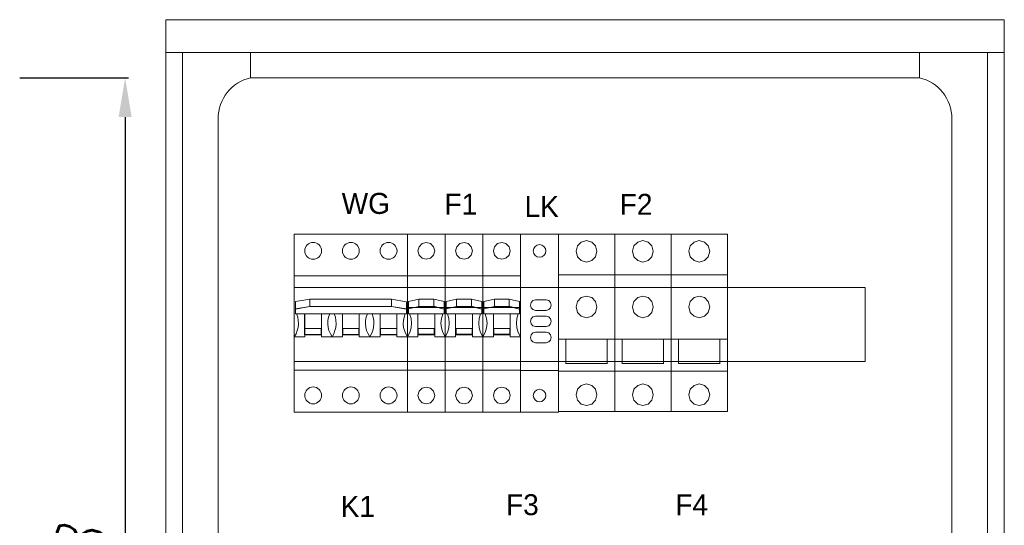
# Model space of a CAD drawing. Header units: millimetres. Extents: x 730 to 10409, y 1134 to 11940.
# Tile 44 of 49: x 2480 to 2856, y 10254 to 10447. Entities that reach past the tile are written whole.
import ezdxf

# ---------------------------------------------------------------- set-up
doc = ezdxf.new("R2010")
doc.units = ezdxf.units.MM
doc.layers.add('30', color=7, linetype='Continuous')
doc.layers.add('45', color=7, linetype='Continuous')
doc.layers.add('kontur OBUDOWY', color=7, linetype='Continuous', lineweight=5)
doc.layers.add('wymiary', color=3, linetype='Continuous', lineweight=5)
doc.styles.add('INCOBEX', font='romans.shx', dxfattribs={"oblique": 15})
doc.dimstyles.new('INCOBEX', dxfattribs={"dimtxt": 20, "dimasz": 15, "dimexe": 1.25, "dimexo": 0, "dimgap": 1, "dimtad": 1, "dimdec": 1, "dimtxsty": 'INCOBEX', "dimcen": 2.5, "dimadec": 1, "dimazin": 2, "dimtfac": 1, "dimtdec": 1, "dimtmove": 0, "dimatfit": 3, "dimfxl": 1, "dimarcsym": 0})

# ---------------------------------------------------------------- blocks, each defined once
blk = doc.blocks.new('*D41')
at = {"layer": 'Defpoints', "color": 0, "transparency": 16777216}
for p in [(2479.88, 10424.65), (2479.88, 10003.85), (2520.12, 10003.85)]:
    blk.add_point(p, dxfattribs=at)
at = {"layer": 'wymiary', "color": 0, "lineweight": -2, "transparency": 16777216}
for p, q in [((2479.88, 10424.65), (2521.37, 10424.65)), ((2520.12, 10409.65), (2520.12, 10018.85)), ((2479.88, 10003.85), (2521.37, 10003.85))]:
    blk.add_line(p, q, dxfattribs=at)
at = {"layer": 'wymiary', "color": 0, "transparency": 16777216}
for points in [[(2517.62, 10409.65), (2522.62, 10409.65), (2520.12, 10424.65)], [(2517.62, 10018.85), (2522.62, 10018.85), (2520.12, 10003.85)]]:
    blk.add_solid(points, dxfattribs=at)
at = {"layer": 'wymiary', "color": 0, "transparency": 16777216, "insert": (2507.22, 10214.25), "char_height": 20, "attachment_point": 5, "rotation": 90, "style": 'INCOBEX'}
blk.add_mtext('420,8', dxfattribs=at)
blk = doc.blocks.new('STN40X58')
at = {"layer": 'kontur OBUDOWY', "color": 0}
for p, q in [((0, 0), (0, 580)), ((0, 580), (400, 580)), ((400, 580), (400, 0))]:
    blk.add_line(p, q, dxfattribs=at)
at = {"layer": 'kontur OBUDOWY', "color": 7, "ltscale": 0.007323}
for p, q in [((0, 564.29), (0.29, 564.29)), ((400, 564.29), (399.7, 564.29))]:
    blk.add_line(p, q, dxfattribs=at)
at = {"layer": 'kontur OBUDOWY', "color": 7, "ltscale": 0.05}
for p, q in [((0, 564.29), (2, 564.29)), ((398, 564.29), (400, 564.29))]:
    blk.add_line(p, q, dxfattribs=at)
at = {"layer": 'kontur OBUDOWY', "color": 7, "ltscale": 0.053978}
for p, q in [((0.29, 564.29), (2.45, 564.29)), ((399.7, 564.29), (397.54, 564.29))]:
    blk.add_line(p, q, dxfattribs=at)
at = {"layer": 'kontur OBUDOWY', "color": 7}
for p, q in [((2, 564.29), (155.78, 564.29)), ((8, 367.5), (8, 564.29)), ((40.5, 564.29), (8, 564.29)), ((155.78, 564.29), (398, 564.29)), ((392, 564.29), (359.5, 564.29)), ((392, 367.5), (392, 564.29)), ((42.05, 552.29), (155.78, 552.29)), ((155.78, 552.29), (357.95, 552.29)), ((25, 45.78), (25, 532.81)), ((375, 45.78), (375, 532.81)), ((8, 189.73), (8, 367.5)), ((392, 189.73), (392, 367.5))]:
    blk.add_line(p, q, dxfattribs=at)
at = {"layer": 'kontur OBUDOWY', "color": 7, "ltscale": 0.01637}
for p, q in [((2.45, 564.29), (3.1, 564.29)), ((397.54, 564.29), (396.89, 564.29))]:
    blk.add_line(p, q, dxfattribs=at)
at = {"layer": 'kontur OBUDOWY', "color": 7, "ltscale": 0.12233}
for p, q in [((8, 564.29), (3.1, 564.29)), ((392, 564.29), (396.89, 564.29))]:
    blk.add_line(p, q, dxfattribs=at)
at = {"layer": 'kontur OBUDOWY', "color": 7, "ltscale": 0.3}
for p, q in [((40.5, 552.29), (40.5, 564.29)), ((359.5, 564.29), (359.5, 552.29))]:
    blk.add_line(p, q, dxfattribs=at)
at = {"layer": 'kontur OBUDOWY', "color": 7, "ltscale": 0.2}
blk.add_line((359.5, 564.29), (359.5, 556.29), dxfattribs=at)
at = {"layer": 'kontur OBUDOWY', "color": 7, "ltscale": 0.1}
blk.add_line((359.5, 556.29), (359.5, 552.29), dxfattribs=at)
at = {"layer": 'kontur OBUDOWY', "color": 7, "ltscale": 0.03875}
for p, q in [((40.5, 552.29), (42.05, 552.29)), ((357.95, 552.29), (359.5, 552.29))]:
    blk.add_line(p, q, dxfattribs=at)
at = {"layer": 'kontur OBUDOWY', "color": 7}
for centre, start, end in [((45, 532.81), 103.0029, 180), ((355, 532.81), 0, 76.9971)]:
    blk.add_arc(centre, 20, start, end, dxfattribs=at)

msp = doc.modelspace()

# ---------------------------------------------------------------- linework, layer by layer
at = {"layer": '30', "color": 7, "lineweight": 15}
for p, q in [((2584.47, 10344.68), (2802.43, 10344.68)), ((2584.62, 10317.87), (2584.62, 10346.18)), ((2584.62, 10346.18), (2584.62, 10346.18)), ((2685.47, 10317.87), (2685.47, 10346.18)), ((2802.43, 10316.36), (2802.43, 10344.68)), ((2802.43, 10316.36), (2584.47, 10316.36))]:
    msp.add_line(p, q, dxfattribs=at)
msp.add_lwpolyline([(2584.47, 10344.68), (2802.43, 10344.68)], dxfattribs=at)
at = {"layer": '45', "color": 7, "lineweight": 15}
for p, q in [((2627.82, 10297), (2627.82, 10365)), ((2685.47, 10365), (2685.47, 10297)), ((2685.47, 10365), (2685.47, 10297)), ((2584.62, 10349.06), (2627.82, 10349.06)), ((2585.87, 10349.06), (2585.87, 10349.06))]:
    msp.add_line(p, q, dxfattribs=at)
for points in [[(2584.62, 10365), (2627.82, 10365), (2627.82, 10297), (2584.62, 10297), (2584.62, 10365)], [(2584.62, 10365), (2584.62, 10365), (2584.62, 10297), (2584.62, 10297), (2584.62, 10365)], [(2627.82, 10365), (2642.23, 10365), (2642.23, 10297), (2627.82, 10297), (2627.82, 10365)], [(2642.23, 10365), (2656.63, 10365), (2656.63, 10297), (2642.23, 10297), (2642.23, 10365)], [(2656.63, 10365), (2671.03, 10365), (2671.03, 10297), (2656.63, 10297), (2656.63, 10365)], [(2671.03, 10297), (2685.44, 10297), (2685.44, 10365), (2671.03, 10365), (2671.03, 10297)], [(2627.82, 10349.03), (2642.23, 10349.03), (2642.23, 10337.03), (2627.82, 10337.03), (2627.82, 10349.03)], [(2642.23, 10349.03), (2656.63, 10349.03), (2656.63, 10337.03), (2642.23, 10337.03), (2642.23, 10349.03)], [(2656.63, 10349.03), (2671.03, 10349.03), (2671.03, 10337.03), (2656.63, 10337.03), (2656.63, 10349.03)], [(2590.65, 10340.2), (2585.06, 10339.25), (2585.06, 10336.35), (2590.65, 10337.39), (2590.65, 10340.2)], [(2590.65, 10340.2), (2621.8, 10340.2), (2621.8, 10337.39), (2590.65, 10337.39), (2590.65, 10340.2)], [(2621.8, 10340.2), (2621.8, 10337.39), (2627.44, 10336.43), (2627.44, 10339.16), (2621.8, 10340.2)], [(2632.2, 10340.23), (2628.2, 10339.28), (2628.2, 10336.46), (2632.2, 10337.41), (2632.2, 10340.23)], [(2632.2, 10340.23), (2637.85, 10340.23), (2637.85, 10337.41), (2632.2, 10337.41), (2632.2, 10340.23)], [(2637.85, 10340.23), (2637.85, 10337.44), (2641.85, 10336.4), (2641.85, 10339.28), (2637.85, 10340.23)], [(2646.61, 10340.23), (2642.61, 10339.28), (2642.61, 10336.46), (2646.61, 10337.41), (2646.61, 10340.23)], [(2646.6, 10340.23), (2652.25, 10340.23), (2652.25, 10337.41), (2646.6, 10337.41), (2646.6, 10340.23)], [(2652.25, 10340.23), (2652.25, 10337.44), (2656.25, 10336.4), (2656.25, 10339.28), (2652.25, 10340.23)], [(2661.01, 10340.23), (2657.01, 10339.28), (2657.01, 10336.46), (2661.01, 10337.41), (2661.01, 10340.23)], [(2661.01, 10340.23), (2666.65, 10340.23), (2666.65, 10337.41), (2661.01, 10337.41), (2661.01, 10340.23)], [(2666.65, 10340.23), (2666.65, 10337.44), (2670.65, 10336.4), (2670.65, 10339.28), (2666.65, 10340.23)], [(2621.8, 10337.39), (2590.65, 10337.39), (2585.06, 10336.44), (2585.06, 10334.62), (2627.44, 10334.62), (2627.44, 10336.31), (2621.8, 10337.39)], [(2637.85, 10337.41), (2632.23, 10337.41), (2628.2, 10336.46), (2628.2, 10334.59), (2641.85, 10334.59), (2641.85, 10336.4), (2637.85, 10337.41)], [(2652.25, 10337.41), (2646.64, 10337.41), (2642.61, 10336.46), (2642.61, 10334.59), (2656.25, 10334.59), (2656.25, 10336.4), (2652.25, 10337.41)], [(2666.65, 10337.41), (2661.04, 10337.41), (2657.01, 10336.46), (2657.01, 10334.59), (2670.65, 10334.59), (2670.65, 10336.4), (2666.65, 10337.41)], [(2588.61, 10334.62), (2595.03, 10334.62), (2595.03, 10326.61), (2588.61, 10326.61), (2588.61, 10334.62)], [(2603.04, 10334.62), (2609.45, 10334.62), (2609.45, 10326.61), (2603.04, 10326.61), (2603.04, 10334.62)], [(2617.42, 10334.62), (2623.84, 10334.62), (2623.84, 10326.61), (2617.42, 10326.61), (2617.42, 10334.62)], [(2631.82, 10334.63), (2638.23, 10334.63), (2638.23, 10326.62), (2631.82, 10326.62), (2631.82, 10334.63)], [(2646.22, 10334.63), (2652.63, 10334.63), (2652.63, 10326.62), (2646.22, 10326.62), (2646.22, 10334.63)], [(2660.63, 10334.63), (2667.03, 10334.63), (2667.03, 10326.62), (2660.63, 10326.62), (2660.63, 10334.63)], [(2588.74, 10329.04), (2594.94, 10329.04), (2594.94, 10326.74), (2588.74, 10326.74), (2588.74, 10329.04)], [(2603.13, 10329.04), (2609.33, 10329.04), (2609.33, 10326.74), (2603.13, 10326.74), (2603.13, 10329.04)], [(2617.55, 10329.04), (2623.75, 10329.04), (2623.75, 10326.74), (2617.55, 10326.74), (2617.55, 10329.04)], [(2631.98, 10329.03), (2638.07, 10329.03), (2638.07, 10326.78), (2631.98, 10326.78), (2631.98, 10329.03)], [(2646.38, 10329.03), (2652.47, 10329.03), (2652.47, 10326.78), (2646.38, 10326.78), (2646.38, 10329.03)], [(2660.78, 10329.03), (2666.88, 10329.03), (2666.88, 10326.78), (2660.78, 10326.78), (2660.78, 10329.03)]]:
    msp.add_lwpolyline(points, close=True, dxfattribs=at)
for points in [[(2584.62, 10365), (2627.82, 10365), (2627.82, 10297), (2584.62, 10297), (2584.62, 10365)], [(2627.82, 10365), (2642.23, 10365), (2642.23, 10297), (2627.82, 10297), (2627.82, 10365)], [(2638.23, 10358.61), (2637.78, 10360.19), (2636.61, 10361.36), (2635.03, 10361.81), (2633.44, 10361.36), (2632.27, 10360.19), (2631.82, 10358.61), (2632.27, 10357), (2633.44, 10355.83), (2635.03, 10355.41), (2636.61, 10355.83), (2637.78, 10357), (2638.23, 10358.61)], [(2642.23, 10365), (2656.63, 10365), (2656.63, 10297), (2642.23, 10297), (2642.23, 10365)], [(2652.63, 10358.61), (2652.19, 10360.19), (2651.01, 10361.36), (2649.43, 10361.81), (2647.84, 10361.36), (2646.67, 10360.19), (2646.22, 10358.61), (2646.67, 10357), (2647.84, 10355.83), (2649.43, 10355.41), (2651.01, 10355.83), (2652.19, 10357), (2652.63, 10358.61)], [(2656.63, 10365), (2671.03, 10365), (2671.03, 10297), (2656.63, 10297), (2656.63, 10365)], [(2667.03, 10358.61), (2666.59, 10360.19), (2665.42, 10361.36), (2663.83, 10361.81), (2662.24, 10361.36), (2661.07, 10360.19), (2660.63, 10358.61), (2661.07, 10357), (2662.24, 10355.83), (2663.83, 10355.41), (2665.42, 10355.83), (2666.59, 10357), (2667.03, 10358.61)], [(2671.03, 10297), (2685.44, 10297), (2685.44, 10365), (2671.03, 10365), (2671.03, 10297)], [(2685.47, 10365), (2706.98, 10365), (2706.98, 10297.27), (2685.47, 10297.27), (2685.47, 10365)], [(2692.17, 10358.43), (2692.72, 10360.48), (2694.16, 10361.98), (2696.16, 10362.54), (2698.14, 10361.98), (2699.59, 10360.48), (2700.14, 10358.43), (2699.59, 10356.38), (2698.14, 10354.87), (2696.16, 10354.33), (2694.16, 10354.87), (2692.72, 10356.38), (2692.17, 10358.43)], [(2706.98, 10365), (2728.5, 10365), (2728.5, 10297.27), (2706.98, 10297.27), (2706.98, 10365)], [(2713.69, 10358.43), (2714.23, 10360.48), (2715.68, 10361.98), (2717.68, 10362.54), (2719.65, 10361.98), (2721.11, 10360.48), (2721.65, 10358.43), (2721.11, 10356.38), (2719.65, 10354.87), (2717.68, 10354.33), (2715.68, 10354.87), (2714.23, 10356.38), (2713.69, 10358.43)], [(2728.5, 10365), (2750.01, 10365), (2750.01, 10297.27), (2728.5, 10297.27), (2728.5, 10365)], [(2735.2, 10358.43), (2735.75, 10360.48), (2737.19, 10361.98), (2739.19, 10362.54), (2741.17, 10361.98), (2742.62, 10360.48), (2743.17, 10358.43), (2742.62, 10356.38), (2741.17, 10354.87), (2739.19, 10354.33), (2737.19, 10354.87), (2735.75, 10356.38), (2735.2, 10358.43)], [(2595.07, 10358.63), (2594.98, 10359.23), (2594.81, 10359.83), (2594.51, 10360.39), (2594.13, 10360.86), (2593.61, 10361.29), (2593.1, 10361.58), (2592.5, 10361.76), (2591.86, 10361.8), (2591.22, 10361.76), (2590.62, 10361.58), (2590.06, 10361.29), (2589.59, 10360.86), (2589.21, 10360.39), (2588.91, 10359.83), (2588.74, 10359.23), (2588.65, 10358.63), (2588.74, 10357.99), (2588.91, 10357.39), (2589.21, 10356.84), (2589.59, 10356.37), (2590.06, 10355.94), (2590.62, 10355.64), (2591.22, 10355.47), (2591.86, 10355.43), (2592.5, 10355.47), (2593.1, 10355.64), (2593.61, 10355.94), (2594.13, 10356.37), (2594.51, 10356.84), (2594.81, 10357.39), (2594.98, 10357.99), (2595.07, 10358.63)], [(2609.44, 10358.63), (2609.39, 10359.23), (2609.18, 10359.83), (2608.88, 10360.39), (2608.5, 10360.86), (2608.03, 10361.29), (2607.47, 10361.58), (2606.87, 10361.76), (2606.23, 10361.8), (2605.63, 10361.76), (2605.03, 10361.58), (2604.47, 10361.29), (2603.96, 10360.86), (2603.58, 10360.39), (2603.28, 10359.83), (2603.11, 10359.23), (2603.06, 10358.63), (2603.11, 10357.99), (2603.28, 10357.39), (2603.58, 10356.84), (2603.96, 10356.37), (2604.47, 10355.94), (2605.03, 10355.64), (2605.63, 10355.47), (2606.23, 10355.43), (2606.87, 10355.47), (2607.47, 10355.64), (2608.03, 10355.94), (2608.5, 10356.37), (2608.88, 10356.84), (2609.18, 10357.39), (2609.39, 10357.99), (2609.44, 10358.63)], [(2623.85, 10358.63), (2623.76, 10359.23), (2623.59, 10359.83), (2623.29, 10360.39), (2622.91, 10360.86), (2622.39, 10361.29), (2621.84, 10361.58), (2621.24, 10361.76), (2620.64, 10361.8), (2620, 10361.76), (2619.4, 10361.58), (2618.84, 10361.29), (2618.37, 10360.86), (2617.99, 10360.39), (2617.69, 10359.83), (2617.47, 10359.23), (2617.43, 10358.63), (2617.47, 10357.99), (2617.69, 10357.39), (2617.99, 10356.84), (2618.37, 10356.37), (2618.84, 10355.94), (2619.4, 10355.64), (2620, 10355.47), (2620.64, 10355.43), (2621.24, 10355.47), (2621.84, 10355.64), (2622.39, 10355.94), (2622.91, 10356.37), (2623.29, 10356.84), (2623.59, 10357.39), (2623.76, 10357.99), (2623.85, 10358.63)], [(2680.63, 10358.58), (2680.45, 10357.66), (2679.93, 10356.89), (2679.16, 10356.36), (2678.23, 10356.19), (2677.32, 10356.36), (2676.54, 10356.89), (2676.02, 10357.66), (2675.84, 10358.58), (2676.02, 10359.5), (2676.54, 10360.27), (2677.32, 10360.8), (2678.23, 10360.98), (2679.16, 10360.8), (2679.93, 10360.27), (2680.45, 10359.5), (2680.63, 10358.58)], [(2627.82, 10349.03), (2642.23, 10349.03), (2642.23, 10337.03), (2627.82, 10337.03), (2627.82, 10349.03)], [(2642.23, 10349.03), (2656.63, 10349.03), (2656.63, 10337.03), (2642.23, 10337.03), (2642.23, 10349.03)], [(2656.63, 10349.03), (2671.03, 10349.03), (2671.03, 10337.03), (2656.63, 10337.03), (2656.63, 10349.03)], [(2685.44, 10349.47), (2706.87, 10349.47)], [(2706.96, 10349.47), (2728.39, 10349.47)], [(2728.47, 10349.47), (2749.9, 10349.47)], [(2590.65, 10340.2), (2585.06, 10339.25), (2585.06, 10336.35), (2590.65, 10337.39), (2590.65, 10340.2)], [(2590.65, 10340.2), (2621.8, 10340.2), (2621.8, 10337.39), (2590.65, 10337.39), (2590.65, 10340.2)], [(2621.8, 10340.2), (2621.8, 10337.39), (2627.44, 10336.43), (2627.44, 10339.16), (2621.8, 10340.2)], [(2632.2, 10340.23), (2628.2, 10339.28), (2628.2, 10336.46), (2632.2, 10337.41), (2632.2, 10340.23)], [(2632.2, 10340.23), (2637.85, 10340.23), (2637.85, 10337.41), (2632.2, 10337.41), (2632.2, 10340.23)], [(2637.85, 10340.23), (2637.85, 10337.44), (2641.85, 10336.4), (2641.85, 10339.28), (2637.85, 10340.23)], [(2646.61, 10340.23), (2642.61, 10339.28), (2642.61, 10336.46), (2646.61, 10337.41), (2646.61, 10340.23)], [(2646.6, 10340.23), (2652.25, 10340.23), (2652.25, 10337.41), (2646.6, 10337.41), (2646.6, 10340.23)], [(2652.25, 10340.23), (2652.25, 10337.44), (2656.25, 10336.4), (2656.25, 10339.28), (2652.25, 10340.23)], [(2661.01, 10340.23), (2657.01, 10339.28), (2657.01, 10336.46), (2661.01, 10337.41), (2661.01, 10340.23)], [(2661.01, 10340.23), (2666.65, 10340.23), (2666.65, 10337.41), (2661.01, 10337.41), (2661.01, 10340.23)], [(2666.65, 10340.23), (2666.65, 10337.44), (2670.65, 10336.4), (2670.65, 10339.28), (2666.65, 10340.23)], [(2676.73, 10335.9), (2675.73, 10336.17), (2675, 10336.9), (2674.74, 10337.89), (2675, 10338.9), (2675.73, 10339.64), (2676.73, 10339.9)], [(2680.72, 10339.9), (2676.73, 10339.9)], [(2680.72, 10339.9), (2681.73, 10339.64), (2682.46, 10338.9), (2682.73, 10337.89), (2682.46, 10336.9), (2681.73, 10336.17), (2680.72, 10335.9)], [(2692.17, 10337.19), (2692.72, 10339.25), (2694.16, 10340.76), (2696.16, 10341.29), (2698.14, 10340.76), (2699.59, 10339.25), (2700.14, 10337.19), (2699.59, 10335.14), (2698.14, 10333.64), (2696.16, 10333.09), (2694.16, 10333.64), (2692.72, 10335.14), (2692.17, 10337.19)], [(2713.69, 10337.19), (2714.23, 10339.25), (2715.68, 10340.76), (2717.68, 10341.29), (2719.65, 10340.76), (2721.11, 10339.25), (2721.65, 10337.19), (2721.11, 10335.14), (2719.65, 10333.64), (2717.68, 10333.09), (2715.68, 10333.64), (2714.23, 10335.14), (2713.69, 10337.19)], [(2735.2, 10337.19), (2735.75, 10339.25), (2737.19, 10340.76), (2739.19, 10341.29), (2741.17, 10340.76), (2742.62, 10339.25), (2743.17, 10337.19), (2742.62, 10335.14), (2741.17, 10333.64), (2739.19, 10333.09), (2737.19, 10333.64), (2735.75, 10335.14), (2735.2, 10337.19)], [(2621.8, 10337.39), (2590.65, 10337.39), (2585.06, 10336.44), (2585.06, 10334.62), (2627.44, 10334.62), (2627.44, 10336.31), (2621.8, 10337.39)], [(2637.85, 10337.41), (2632.23, 10337.41), (2628.2, 10336.46), (2628.2, 10334.59), (2641.85, 10334.59), (2641.85, 10336.4), (2637.85, 10337.41)], [(2652.25, 10337.41), (2646.64, 10337.41), (2642.61, 10336.46), (2642.61, 10334.59), (2656.25, 10334.59), (2656.25, 10336.4), (2652.25, 10337.41)], [(2666.65, 10337.41), (2661.04, 10337.41), (2657.01, 10336.46), (2657.01, 10334.59), (2670.65, 10334.59), (2670.65, 10336.4), (2666.65, 10337.41)], [(2680.72, 10335.9), (2676.73, 10335.9)], [(2584.67, 10325.78), (2585.32, 10326.95), (2585.8, 10328.17), (2586.14, 10329.42), (2586.23, 10330.76), (2586.19, 10332.06), (2585.97, 10333.36), (2585.54, 10334.62)], [(2588.61, 10334.62), (2595.03, 10334.62), (2595.03, 10326.61), (2588.61, 10326.61), (2588.61, 10334.62)], [(2588.65, 10334.62), (2588.65, 10325.78)], [(2595.07, 10325.78), (2595.07, 10334.62)], [(2598.19, 10334.62), (2597.75, 10333.36), (2597.49, 10332.06), (2597.45, 10330.76), (2597.58, 10329.42), (2597.88, 10328.17), (2598.41, 10326.95), (2599.06, 10325.78)], [(2599.05, 10325.78), (2599.7, 10326.95), (2600.18, 10328.17), (2600.53, 10329.42), (2600.66, 10330.76), (2600.57, 10332.06), (2600.36, 10333.36), (2599.92, 10334.62)], [(2603.04, 10334.62), (2609.45, 10334.62), (2609.45, 10326.61), (2603.04, 10326.61), (2603.04, 10334.62)], [(2603.04, 10334.62), (2603.04, 10325.78)], [(2609.45, 10325.78), (2609.45, 10334.62)], [(2612.57, 10334.62), (2612.14, 10333.36), (2611.88, 10332.06), (2611.84, 10330.76), (2611.97, 10329.42), (2612.27, 10328.17), (2612.79, 10326.95), (2613.44, 10325.78)], [(2613.44, 10325.78), (2614.09, 10326.95), (2614.61, 10328.17), (2614.91, 10329.42), (2615.04, 10330.76), (2614.96, 10332.06), (2614.74, 10333.36), (2614.31, 10334.62)], [(2617.42, 10334.62), (2623.84, 10334.62), (2623.84, 10326.61), (2617.42, 10326.61), (2617.42, 10334.62)], [(2617.42, 10334.62), (2617.42, 10325.78)], [(2623.84, 10325.78), (2623.84, 10334.62)], [(2626.96, 10334.62), (2626.52, 10333.36), (2626.31, 10332.06), (2626.22, 10330.76), (2626.35, 10329.42), (2626.65, 10328.17), (2627.18, 10326.95), (2627.83, 10325.78)], [(2627.82, 10325.83), (2628.71, 10327.44), (2629.25, 10329.18), (2629.41, 10331.02), (2629.25, 10332.85), (2628.68, 10334.63)], [(2631.82, 10334.63), (2638.23, 10334.63), (2638.23, 10326.62), (2631.82, 10326.62), (2631.82, 10334.63)], [(2631.82, 10334.63), (2631.82, 10325.83)], [(2638.23, 10325.83), (2638.23, 10334.63)], [(2641.34, 10334.63), (2640.8, 10332.85), (2640.61, 10331.02), (2640.8, 10329.18), (2641.34, 10327.44), (2642.23, 10325.83)], [(2642.23, 10325.83), (2643.12, 10327.44), (2643.66, 10329.18), (2643.81, 10331.02), (2643.66, 10332.85), (2643.08, 10334.63)], [(2646.22, 10334.63), (2652.63, 10334.63), (2652.63, 10326.62), (2646.22, 10326.62), (2646.22, 10334.63)], [(2646.22, 10334.63), (2646.22, 10325.83)], [(2652.63, 10325.83), (2652.63, 10334.63)], [(2655.74, 10334.63), (2655.2, 10332.85), (2655.01, 10331.02), (2655.2, 10329.18), (2655.74, 10327.44), (2656.63, 10325.83)], [(2656.63, 10325.83), (2657.52, 10327.44), (2658.06, 10329.18), (2658.22, 10331.02), (2658.06, 10332.85), (2657.49, 10334.63)], [(2660.63, 10334.63), (2667.03, 10334.63), (2667.03, 10326.62), (2660.63, 10326.62), (2660.63, 10334.63)], [(2660.63, 10334.63), (2660.63, 10325.83)], [(2667.03, 10325.83), (2667.03, 10334.63)], [(2670.14, 10334.63), (2669.6, 10332.85), (2669.41, 10331.02), (2669.6, 10329.18), (2670.14, 10327.44), (2671.03, 10325.83)], [(2676.73, 10329.73), (2675.73, 10330), (2675, 10330.73), (2674.74, 10331.73), (2675, 10332.73), (2675.73, 10333.47), (2676.73, 10333.73)], [(2680.72, 10333.73), (2676.73, 10333.73)], [(2680.72, 10333.73), (2681.73, 10333.47), (2682.46, 10332.73), (2682.73, 10331.73), (2682.46, 10330.73), (2681.73, 10330), (2680.72, 10329.73)], [(2588.74, 10329.04), (2594.94, 10329.04), (2594.94, 10326.74), (2588.74, 10326.74), (2588.74, 10329.04)], [(2603.13, 10329.04), (2609.33, 10329.04), (2609.33, 10326.74), (2603.13, 10326.74), (2603.13, 10329.04)], [(2617.55, 10329.04), (2623.75, 10329.04), (2623.75, 10326.74), (2617.55, 10326.74), (2617.55, 10329.04)], [(2631.98, 10329.03), (2638.07, 10329.03), (2638.07, 10326.78), (2631.98, 10326.78), (2631.98, 10329.03)], [(2646.38, 10329.03), (2652.47, 10329.03), (2652.47, 10326.78), (2646.38, 10326.78), (2646.38, 10329.03)], [(2660.78, 10329.03), (2666.88, 10329.03), (2666.88, 10326.78), (2660.78, 10326.78), (2660.78, 10329.03)], [(2680.72, 10329.73), (2676.73, 10329.73)], [(2584.67, 10325.79), (2588.66, 10325.79)], [(2595.07, 10325.79), (2603.04, 10325.79)], [(2609.45, 10325.79), (2617.43, 10325.79)], [(2623.84, 10325.79), (2627.83, 10325.79)], [(2627.82, 10325.83), (2631.82, 10325.83)], [(2638.23, 10325.83), (2642.23, 10325.83)], [(2642.23, 10325.83), (2646.23, 10325.83)], [(2652.63, 10325.83), (2656.63, 10325.83)], [(2656.63, 10325.83), (2660.63, 10325.83)], [(2667.03, 10325.83), (2671.03, 10325.83)], [(2676.73, 10323.56), (2675.73, 10323.83), (2675, 10324.56), (2674.74, 10325.56), (2675, 10326.56), (2675.73, 10327.3), (2676.73, 10327.56)], [(2680.72, 10327.56), (2676.73, 10327.56)], [(2680.72, 10327.56), (2681.73, 10327.3), (2682.46, 10326.56), (2682.73, 10325.56), (2682.46, 10324.56), (2681.73, 10323.83), (2680.72, 10323.56)], [(2706.87, 10324.97), (2685.44, 10324.97)], [(2688.21, 10315.55), (2688.21, 10324.97)], [(2704.06, 10324.97), (2704.06, 10315.55)], [(2728.39, 10324.97), (2706.96, 10324.97)], [(2709.72, 10315.55), (2709.72, 10324.97)], [(2725.58, 10324.97), (2725.58, 10315.55)], [(2749.9, 10324.97), (2728.47, 10324.97)], [(2731.24, 10315.55), (2731.24, 10324.97)], [(2747.09, 10324.97), (2747.09, 10315.55)], [(2680.72, 10323.57), (2676.73, 10323.57)], [(2627.82, 10313.03), (2584.62, 10313.03)], [(2642.23, 10313.02), (2627.82, 10313.02)], [(2656.63, 10313.02), (2642.23, 10313.02)], [(2671.03, 10313.02), (2656.63, 10313.02)], [(2685.43, 10313), (2671.03, 10313)], [(2704.11, 10315.59), (2688.21, 10315.59)], [(2725.62, 10315.59), (2709.72, 10315.59)], [(2747.14, 10315.59), (2731.24, 10315.59)], [(2706.87, 10312.71), (2685.44, 10312.71)], [(2728.39, 10312.71), (2706.96, 10312.71)], [(2749.9, 10312.71), (2728.47, 10312.71)], [(2595.07, 10303.46), (2594.98, 10304.05), (2594.81, 10304.65), (2594.51, 10305.21), (2594.13, 10305.72), (2593.61, 10306.11), (2593.1, 10306.41), (2592.5, 10306.58), (2591.86, 10306.66), (2591.22, 10306.58), (2590.62, 10306.41), (2590.06, 10306.11), (2589.59, 10305.72), (2589.21, 10305.21), (2588.91, 10304.65), (2588.74, 10304.05), (2588.65, 10303.46), (2588.74, 10302.81), (2588.91, 10302.22), (2589.21, 10301.66), (2589.59, 10301.19), (2590.06, 10300.81), (2590.62, 10300.51), (2591.22, 10300.29), (2591.86, 10300.25), (2592.5, 10300.29), (2593.1, 10300.51), (2593.61, 10300.81), (2594.13, 10301.19), (2594.51, 10301.66), (2594.81, 10302.22), (2594.98, 10302.81), (2595.07, 10303.46)], [(2609.44, 10303.46), (2609.39, 10304.05), (2609.18, 10304.65), (2608.88, 10305.21), (2608.5, 10305.72), (2608.03, 10306.11), (2607.47, 10306.41), (2606.87, 10306.58), (2606.23, 10306.66), (2605.63, 10306.58), (2605.03, 10306.41), (2604.47, 10306.11), (2603.96, 10305.72), (2603.58, 10305.21), (2603.28, 10304.65), (2603.11, 10304.05), (2603.06, 10303.46), (2603.11, 10302.81), (2603.28, 10302.22), (2603.58, 10301.66), (2603.96, 10301.19), (2604.47, 10300.81), (2605.03, 10300.51), (2605.63, 10300.29), (2606.23, 10300.25), (2606.87, 10300.29), (2607.47, 10300.51), (2608.03, 10300.81), (2608.5, 10301.19), (2608.88, 10301.66), (2609.18, 10302.22), (2609.39, 10302.81), (2609.44, 10303.46)], [(2623.85, 10303.46), (2623.76, 10304.05), (2623.59, 10304.65), (2623.29, 10305.21), (2622.91, 10305.72), (2622.39, 10306.11), (2621.84, 10306.41), (2621.24, 10306.58), (2620.64, 10306.66), (2620, 10306.58), (2619.4, 10306.41), (2618.84, 10306.11), (2618.37, 10305.72), (2617.99, 10305.21), (2617.69, 10304.65), (2617.47, 10304.05), (2617.43, 10303.46), (2617.47, 10302.81), (2617.69, 10302.22), (2617.99, 10301.66), (2618.37, 10301.19), (2618.84, 10300.81), (2619.4, 10300.51), (2620, 10300.29), (2620.64, 10300.25), (2621.24, 10300.29), (2621.84, 10300.51), (2622.39, 10300.81), (2622.91, 10301.19), (2623.29, 10301.66), (2623.59, 10302.22), (2623.76, 10302.81), (2623.85, 10303.46)], [(2638.23, 10303.43), (2637.78, 10305.04), (2636.61, 10306.21), (2635.03, 10306.62), (2633.44, 10306.21), (2632.27, 10305.04), (2631.82, 10303.43), (2632.27, 10301.84), (2633.44, 10300.67), (2635.03, 10300.23), (2636.61, 10300.67), (2637.78, 10301.84), (2638.23, 10303.43)], [(2652.63, 10303.43), (2652.19, 10305.04), (2651.01, 10306.21), (2649.43, 10306.62), (2647.84, 10306.21), (2646.67, 10305.04), (2646.22, 10303.43), (2646.67, 10301.84), (2647.84, 10300.67), (2649.43, 10300.23), (2651.01, 10300.67), (2652.19, 10301.84), (2652.63, 10303.43)], [(2667.03, 10303.43), (2666.59, 10305.04), (2665.42, 10306.21), (2663.83, 10306.62), (2662.24, 10306.21), (2661.07, 10305.04), (2660.63, 10303.43), (2661.07, 10301.84), (2662.24, 10300.67), (2663.83, 10300.23), (2665.42, 10300.67), (2666.59, 10301.84), (2667.03, 10303.43)], [(2680.63, 10303.4), (2680.45, 10302.48), (2679.93, 10301.71), (2679.16, 10301.18), (2678.23, 10301), (2677.32, 10301.18), (2676.54, 10301.71), (2676.02, 10302.48), (2675.84, 10303.4), (2676.02, 10304.32), (2676.54, 10305.09), (2677.32, 10305.61), (2678.23, 10305.8), (2679.16, 10305.61), (2679.93, 10305.09), (2680.45, 10304.32), (2680.63, 10303.4)], [(2692.17, 10303.72), (2692.72, 10305.78), (2694.16, 10307.26), (2696.16, 10307.82), (2698.14, 10307.26), (2699.59, 10305.78), (2700.14, 10303.72), (2699.59, 10301.68), (2698.14, 10300.17), (2696.16, 10299.61), (2694.16, 10300.17), (2692.72, 10301.68), (2692.17, 10303.72)], [(2713.69, 10303.72), (2714.23, 10305.78), (2715.68, 10307.26), (2717.68, 10307.82), (2719.65, 10307.26), (2721.11, 10305.78), (2721.65, 10303.72), (2721.11, 10301.68), (2719.65, 10300.17), (2717.68, 10299.61), (2715.68, 10300.17), (2714.23, 10301.68), (2713.69, 10303.72)], [(2735.2, 10303.72), (2735.75, 10305.78), (2737.19, 10307.26), (2739.19, 10307.82), (2741.17, 10307.26), (2742.62, 10305.78), (2743.17, 10303.72), (2742.62, 10301.68), (2741.17, 10300.17), (2739.19, 10299.61), (2737.19, 10300.17), (2735.75, 10301.68), (2735.2, 10303.72)]]:
    msp.add_lwpolyline(points, dxfattribs=at)

# ---------------------------------------------------------------- block references
at = {"layer": 'kontur OBUDOWY', "xscale": 0.8, "yscale": 0.8, "zscale": 0.8}
msp.add_blockref('STN40X58', (2535.58, 9982.81), dxfattribs=at)

# ---------------------------------------------------------------- texts
at = {"lineweight": 15}
for s, p in [('WG', (2602.75, 10372.71)), ('F1', (2641.97, 10372.45)), ('LK', (2672.53, 10371.48)), ('F2', (2708.84, 10372.36)), ('K1', (2602.33, 10257.11)), ('F3', (2665.46, 10257.75)), ('F4', (2730.03, 10257.75))]:
    msp.add_text(s, height=8, dxfattribs=at).set_placement(p)

# ---------------------------------------------------------------- dimensions: what is measured, and where the dimension line sits
at = {"layer": 'wymiary'}
dim = msp.add_linear_dim(base=(2520.12, 10003.85), p1=(2479.88, 10424.65), p2=(2479.88, 10003.85), angle=90, dimstyle='INCOBEX', dxfattribs=at)
dim.commit()
dim.dimension.update_dxf_attribs({"geometry": '*D41', "text_midpoint": (2507.22, 10214.25)})

doc.saveas('drawing.dxf')
